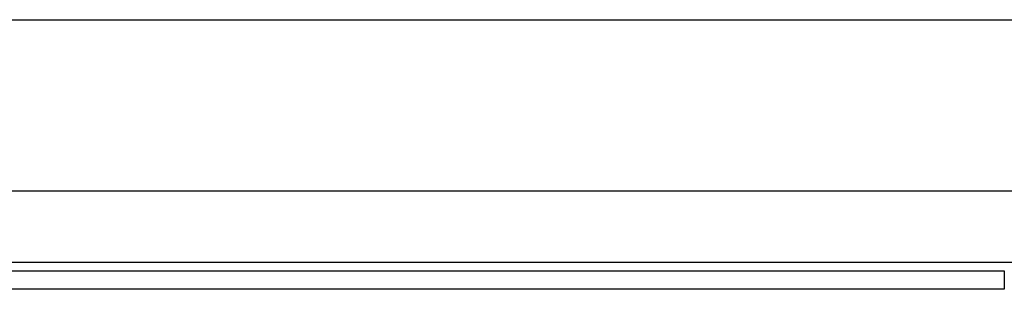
# Model space of a CAD drawing. Header units: inches. Extents: x 7 to 228, y 17 to 114.
# Tile 53 of 143: x 45.619 to 49.205, y 57.133 to 58.116. Entities that reach past the tile are written whole.
import ezdxf

# ---------------------------------------------------------------- set-up
doc = ezdxf.new("R2010")
doc.units = ezdxf.units.IN
doc.header["$MEASUREMENT"] = 0
doc.layers.add('Visible Edges(ANSI)', color=7, linetype='Continuous', lineweight=25)
doc.layers.add('Visible Tangent Edges(ANSI)', color=7, linetype='Continuous', lineweight=25)

msp = doc.modelspace()

# ---------------------------------------------------------------- linework, layer by layer
at = {"layer": 'Visible Edges(ANSI)'}
for p, q in [((8.1781, 58.1163), (54.1141, 58.1163)), ((49.5427, 57.4913), (38.9515, 57.4913)), ((39.2896, 57.2013), (49.2046, 57.2013)), ((49.2046, 57.1333), (39.2896, 57.1333))]:
    msp.add_line(p, q, dxfattribs=at)
at = {"layer": 'Visible Tangent Edges(ANSI)'}
for p, q in [((39.2232, 57.2323), (49.271, 57.2323)), ((49.2046, 57.2013), (49.2046, 57.1333))]:
    msp.add_line(p, q, dxfattribs=at)

doc.saveas('drawing.dxf')
